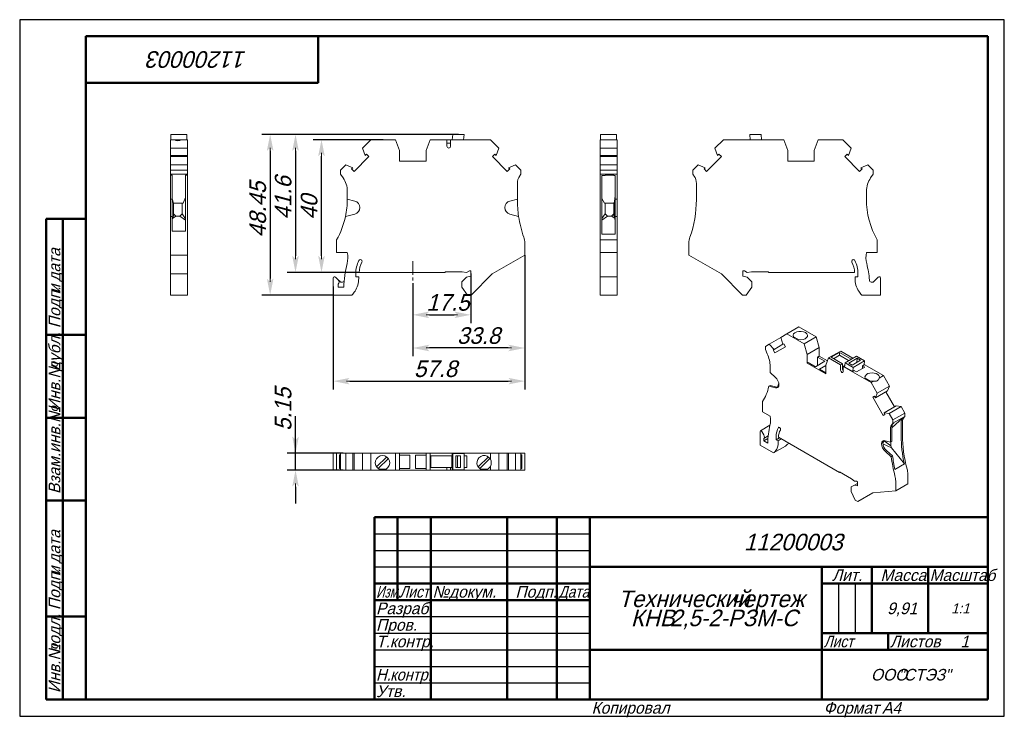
# Model space of a CAD drawing. Header units: millimetres. Extents: x 0 to 297, y 0 to 210.
import ezdxf

# ---------------------------------------------------------------- set-up
doc = ezdxf.new("R2010")
doc.units = ezdxf.units.MM
doc.linetypes.add('CENTER_per1_scale0.131102', pattern=[6.66, 4.1625, -0.8325, 0.8325, -0.8325])
doc.styles.add('TextStyle_1', font='T-FLEX Type A.TTF', dxfattribs={"oblique": 15, "height": 5})
doc.styles.add('TextStyle_2', font='T-FLEX Type A.TTF', dxfattribs={"oblique": 15, "height": 3.5})
doc.styles.add('TextStyle_3', font='T-FLEX Type A.TTF', dxfattribs={"width": 0.744064, "oblique": 15, "height": 3.5})
doc.styles.add('TextStyle_4', font='T-FLEX Type A.TTF', dxfattribs={"width": 0.883061, "oblique": 15, "height": 3.5})
doc.styles.add('TextStyle_5', font='T-FLEX Type A.TTF', dxfattribs={"width": 0.94413, "oblique": 15, "height": 3.5})
doc.styles.add('TextStyle_6', font='T-FLEX Type A.TTF', dxfattribs={"width": 0.98844, "oblique": 15, "height": 3.5})
doc.styles.add('TextStyle_7', font='T-FLEX Type A.TTF', dxfattribs={"oblique": 15, "height": 5})
doc.styles.add('TextStyle_8', font='T-FLEX Type A.TTF', dxfattribs={"oblique": 15, "height": 3})
doc.styles.add('TextStyle_9', font='T-FLEX Type A.TTF', dxfattribs={"oblique": 15, "height": 3.5})
doc.dimstyles.new('DIM_ST_1', dxfattribs={"dimtxt": 5, "dimasz": 5, "dimexe": 2.5, "dimexo": 0, "dimtad": 1, "dimrnd": 0.01, "dimdsep": 46, "dimtxsty": 'TextStyle_1', "dimblk": 'Arrow_3_C7_Status', "dimcen": 0.09, "dimclrd": 7, "dimclre": 7, "dimclrt": 7, "dimazin": 0, "dimtfac": 1, "dimtdec": 0, "dimtmove": 0, "dimatfit": 0, "dimldrblk": 'NONE', "dimfxl": 1, "dimtvp": 1, "dimtolj": 1, "dimarcsym": 0})
doc.dimstyles.new('DIM_ST_2', dxfattribs={"dimtxt": 5, "dimasz": 5, "dimexe": 2.5, "dimexo": 0, "dimtad": 1, "dimrnd": 0.01, "dimdsep": 46, "dimtxsty": 'TextStyle_1', "dimblk": 'Arrow_3_C7_Status', "dimcen": 0.09, "dimclrd": 7, "dimclre": 7, "dimclrt": 7, "dimazin": 0, "dimtfac": 1, "dimtdec": 0, "dimtmove": 0, "dimatfit": 0, "dimldrblk": 'NONE', "dimfxl": 1, "dimtvp": 1, "dimtolj": 1, "dimarcsym": 0})
doc.dimstyles.new('DIM_ST_3', dxfattribs={"dimtxt": 5, "dimasz": 5, "dimexe": 2.5, "dimexo": 0, "dimtad": 1, "dimrnd": 0.01, "dimdsep": 46, "dimtxsty": 'TextStyle_1', "dimblk": 'Arrow_3_C7_Status', "dimcen": 0.09, "dimclrd": 7, "dimclre": 7, "dimclrt": 7, "dimazin": 0, "dimtfac": 1, "dimtdec": 0, "dimtmove": 0, "dimatfit": 0, "dimldrblk": 'NONE', "dimfxl": 1, "dimtvp": 1, "dimtolj": 1, "dimarcsym": 0})

# ---------------------------------------------------------------- blocks, each defined once
blk = doc.blocks.new('Arrow_3_C7_Status')
at = {"color": 7, "linetype": 'Continuous', "lineweight": 0}
blk.add_line((-1, 0), (-0.8, 0), dxfattribs=at)
at = {"color": 7}
blk.add_solid([(-1, -0.2), (0, 0), (-0.8, 0), (-1, 0.2)], dxfattribs=at)
blk = doc.blocks.new('*D5')
at = {"color": 7, "lineweight": -2}
for p, q in [((136.07, 133.49), (136.07, 118.51)), ((118.57, 130.57), (118.57, 118.51)), ((123.57, 121.01), (131.07, 121.01))]:
    blk.add_line(p, q, dxfattribs=at)
at = {"layer": 'Defpoints', "color": 0}
for p in [(136.07, 133.49), (118.57, 130.57), (136.07, 121.01)]:
    blk.add_point(p, dxfattribs=at)
at = {"color": 7, "lineweight": -2, "xscale": 5, "yscale": 5, "zscale": 5, "rotation": 180}
blk.add_blockref('Arrow_3_C7_Status', (118.57, 121.01), dxfattribs=at)
at = {"color": 7, "lineweight": -2, "xscale": 5, "yscale": 5, "zscale": 5}
blk.add_blockref('Arrow_3_C7_Status', (136.07, 121.01), dxfattribs=at)
blk = doc.blocks.new('_None')
blk = doc.blocks.new('*D6')
at = {"color": 7, "lineweight": -2}
for p, q in [((152.37, 139.02), (152.37, 108.51)), ((118.57, 130.57), (118.57, 108.51)), ((147.37, 111.01), (123.57, 111.01))]:
    blk.add_line(p, q, dxfattribs=at)
at = {"layer": 'Defpoints', "color": 0}
for p in [(152.37, 139.02), (118.57, 130.57), (118.57, 111.01)]:
    blk.add_point(p, dxfattribs=at)
at = {"color": 7, "lineweight": -2, "xscale": 5, "yscale": 5, "zscale": 5, "rotation": 180}
blk.add_blockref('Arrow_3_C7_Status', (118.57, 111.01), dxfattribs=at)
at = {"color": 7, "lineweight": -2, "xscale": 5, "yscale": 5, "zscale": 5}
blk.add_blockref('Arrow_3_C7_Status', (152.37, 111.01), dxfattribs=at)
blk = doc.blocks.new('*D7')
at = {"color": 7, "lineweight": -2}
for p, q in [((152.37, 139.02), (152.37, 98.51)), ((94.57, 129.54), (94.57, 98.51)), ((99.57, 101.01), (147.37, 101.01))]:
    blk.add_line(p, q, dxfattribs=at)
at = {"layer": 'Defpoints', "color": 0}
for p in [(152.37, 139.02), (94.57, 129.54), (152.37, 101.01)]:
    blk.add_point(p, dxfattribs=at)
at = {"color": 7, "lineweight": -2, "xscale": 5, "yscale": 5, "zscale": 5}
for p, rotation in [((94.57, 101.01), 180), ((152.37, 101.01), 360)]:
    blk.add_blockref('Arrow_3_C7_Status', p, dxfattribs=dict(at, rotation=rotation))
blk = doc.blocks.new('*D8')
at = {"color": 7, "lineweight": -2}
for p, q in [((109.67, 173.81), (88.54, 173.81)), ((91.04, 138.81), (91.04, 168.81)), ((102.37, 133.81), (88.54, 133.81))]:
    blk.add_line(p, q, dxfattribs=at)
at = {"layer": 'Defpoints', "color": 0}
for p in [(91.04, 173.81), (109.67, 173.81), (102.37, 133.81)]:
    blk.add_point(p, dxfattribs=at)
at = {"color": 7, "lineweight": -2, "xscale": 5, "yscale": 5, "zscale": 5}
for p, rotation in [((91.04, 173.81), 90.0000000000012), ((91.04, 133.81), 270.0000000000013)]:
    blk.add_blockref('Arrow_3_C7_Status', p, dxfattribs=dict(at, rotation=rotation))
blk = doc.blocks.new('*D9')
at = {"color": 7, "lineweight": -2}
for p, q in [((130.61, 175.41), (80.7, 175.41)), ((83.2, 170.41), (83.2, 138.81)), ((102.37, 133.81), (80.7, 133.81))]:
    blk.add_line(p, q, dxfattribs=at)
at = {"layer": 'Defpoints', "color": 0}
for p in [(130.61, 175.41), (83.2, 133.81), (102.37, 133.81)]:
    blk.add_point(p, dxfattribs=at)
at = {"color": 7, "lineweight": -2, "xscale": 5, "yscale": 5, "zscale": 5}
for p, rotation in [((83.2, 175.41), 89.9999999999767), ((83.2, 133.81), 269.9999999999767)]:
    blk.add_blockref('Arrow_3_C7_Status', p, dxfattribs=dict(at, rotation=rotation))
blk = doc.blocks.new('*D10')
at = {"color": 7, "lineweight": -2}
for p, q in [((132.32, 175.41), (73.05, 175.41)), ((75.55, 170.41), (75.55, 131.96)), ((94.57, 126.96), (73.05, 126.96))]:
    blk.add_line(p, q, dxfattribs=at)
at = {"layer": 'Defpoints', "color": 0}
for p in [(132.32, 175.41), (75.55, 126.96), (94.57, 126.96)]:
    blk.add_point(p, dxfattribs=at)
at = {"color": 7, "lineweight": -2, "xscale": 5, "yscale": 5, "zscale": 5}
for p, rotation in [((75.55, 175.41), 89.99999999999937), ((75.55, 126.96), 269.9999999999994)]:
    blk.add_blockref('Arrow_3_C7_Status', p, dxfattribs=dict(at, rotation=rotation))
blk = doc.blocks.new('*D11')
at = {"color": 7, "lineweight": -2}
for p, q in [((83.2, 79.32), (83.2, 90.46)), ((83.2, 84.32), (83.2, 89.32)), ((97.56, 79.32), (80.7, 79.32)), ((83.2, 74.17), (83.2, 79.32)), ((97.56, 74.17), (80.7, 74.17)), ((83.2, 69.17), (83.2, 64.17))]:
    blk.add_line(p, q, dxfattribs=at)
at = {"layer": 'Defpoints', "color": 0}
for p in [(83.2, 79.32), (97.56, 79.32), (97.56, 74.17)]:
    blk.add_point(p, dxfattribs=at)
at = {"color": 7, "lineweight": -2, "xscale": 5, "yscale": 5, "zscale": 5}
for p, rotation in [((83.2, 79.32), 270.0000000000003), ((83.2, 74.17), 90.00000000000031)]:
    blk.add_blockref('Arrow_3_C7_Status', p, dxfattribs=dict(at, rotation=rotation))
blk = doc.blocks.new('_FR1Страница_1')
at = {"color": 7, "linetype": 'Continuous', "lineweight": 25}
for p, q in [((0, 210), (0, 0)), ((297, 210), (0, 210)), ((297, 0), (297, 210)), ((107, 55), (172, 55)), ((107, 50), (172, 50)), ((107, 45), (172, 45)), ((247, 40), (247, 25)), ((252, 40), (252, 25)), ((107, 30), (172, 30)), ((107, 25), (172, 25)), ((107, 20), (172, 20)), ((242, 20), (292, 20)), ((262, 20), (262, 20)), ((107, 15), (172, 15)), ((107, 10), (172, 10)), ((0, 0), (297, 0))]:
    blk.add_line(p, q, dxfattribs=at)
at = {"color": 7, "linetype": 'Continuous', "lineweight": 50}
for p, q in [((20, 5), (20, 205)), ((20, 205), (292, 205)), ((90, 191), (90, 205)), ((292, 205), (292, 5)), ((20, 191), (90, 191)), ((8, 5), (8, 150)), ((8, 150), (20, 150)), ((13, 150), (13, 5)), ((8, 115), (20, 115)), ((8, 90), (20, 90)), ((20, 65), (8, 65)), ((107, 5), (107, 60)), ((107, 60), (292, 60)), ((114, 60), (114, 35)), ((124, 60), (124, 5)), ((147, 60), (147, 5)), ((162, 60), (162, 5)), ((172, 60), (172, 5)), ((172, 45), (292, 45)), ((242, 45), (242, 5)), ((257, 45), (257, 25)), ((274, 45), (274, 25)), ((107, 40), (172, 40)), ((242, 40), (292, 40)), ((107, 35), (172, 35)), ((8, 30), (20, 30)), ((242, 25), (292, 25)), ((262, 25), (262, 20)), ((172, 20), (292, 20)), ((20, 5), (8, 5)), ((292, 5), (20, 5))]:
    blk.add_line(p, q, dxfattribs=at)
at = {"color": 7, "oblique": 15}
for s, height, rotation, style, p in [('11200003', 5, 180, 'TextStyle_7', (68.52, 200.5)), ('дата', 3.5, 90, 'TextStyle_2', (12.25, 131.01)), ('Подп.', 3.5, 90, 'TextStyle_2', (12.25, 117)), ('и', 3.5, 90, 'TextStyle_2', (12.25, 127.51)), ('дубл.', 3.5, 90, 'TextStyle_2', (12.25, 104.01)), ('Инв.№', 3.5, 90, 'TextStyle_2', (12.25, 92)), ('Взам.инв.№', 3.5, 90, 'TextStyle_2', (12.25, 67)), ('дата', 3.5, 90, 'TextStyle_2', (12.25, 46.01)), ('Подп.', 3.5, 90, 'TextStyle_2', (12.25, 32)), ('и', 3.5, 90, 'TextStyle_2', (12.25, 42.51)), ('подл.', 3.5, 90, 'TextStyle_2', (12.25, 19.01)), ('Инв.№', 3.5, 90, 'TextStyle_2', (12.25, 7))]:
    blk.add_text(s, height=height, rotation=rotation, dxfattribs=dict(at, style=style)).set_placement(p)
for s, height, style, p in [('11200003', 5, 'TextStyle_7', (218.48, 50)), ('Лит.', 3.5, 'TextStyle_2', (245.03, 40.76)), ('Масса', 3.5, 'TextStyle_2', (259.65, 40.76)), ('№', 3.5, 'TextStyle_2', (124.5, 35.75)), ('Подп.', 3.5, 'TextStyle_2', (149.53, 35.75)), ('докум.', 3.5, 'TextStyle_2', (129.5, 35.75)), ('Технический', 5, 'TextStyle_7', (180.55, 32.88)), ('чертеж', 5, 'TextStyle_7', (214.51, 32.88)), ('Разраб.', 3.5, 'TextStyle_2', (107.5, 30.75)), ('9,91', 3.5, 'TextStyle_2', (261.66, 30.75)), ('1:1', 3, 'TextStyle_8', (280.99, 31)), ('КНВ', 5, 'TextStyle_7', (184.36, 27.12)), ('2,5-2-РЗМ-С', 5, 'TextStyle_7', (196.15, 27.12)), ('Пров.', 3.5, 'TextStyle_2', (107.5, 25.75)), ('Т.контр.', 3.5, 'TextStyle_2', (107.5, 20.75)), ('Листов', 3.5, 'TextStyle_2', (262.5, 20.75)), ('1', 3.5, 'TextStyle_9', (283.78, 20.75)), ('ООО', 3.5, 'TextStyle_2', (256.78, 10.75)), ('"СТЭЗ"', 3.5, 'TextStyle_2', (265.03, 10.75)), ('Утв.', 3.5, 'TextStyle_2', (107.5, 5.75)), ('Копировал', 3.5, 'TextStyle_2', (172.5, 0.75)), ('Формат', 3.5, 'TextStyle_2', (242.5, 0.75)), ('A4', 3.5, 'TextStyle_2', (260.12, 0.75))]:
    blk.add_text(s, height=height, dxfattribs=dict(at, style=style)).set_placement(p)
for s, style, width, p in [('Масштаб', 'TextStyle_6', 0.98844, (274.5, 40.76)), ('Изм.', 'TextStyle_3', 0.744064, (107.5, 35.75)), ('Лист', 'TextStyle_4', 0.883061, (114.5, 35.75)), ('Дата', 'TextStyle_4', 0.883061, (162.5, 35.75)), ('Лист', 'TextStyle_4', 0.883061, (242.5, 20.75)), ('Н.', 'TextStyle_5', 0.94413, (107.5, 10.75)), ('контр.', 'TextStyle_5', 0.94413, (111.75, 10.75))]:
    blk.add_text(s, height=3.5, dxfattribs=dict(at, style=style, width=width)).set_placement(p)
blk = doc.blocks.new('Страница_1')
at = {"color": 7, "linetype": 'Continuous', "lineweight": 20}
for p, q in [((50.451, 175.409), (45.601, 175.409)), ((45.601, 173.809), (45.601, 175.409)), ((50.451, 173.809), (50.451, 175.409)), ((130.605, 175.409), (130.437, 173.809)), ((134.026, 175.409), (130.605, 175.409)), ((133.886, 173.809), (134.026, 175.409)), ((175.2, 175.409), (180.05, 175.409)), ((175.2, 175.409), (175.2, 173.809)), ((180.05, 175.409), (180.05, 173.809)), ((220.203, 175.409), (223.624, 175.409)), ((220.343, 173.809), (220.203, 175.409)), ((223.624, 175.409), (223.793, 173.809)), ((45.451, 173.809), (46.598, 173.809)), ((45.451, 171.235), (45.451, 173.809)), ((48.803, 173.809), (46.598, 173.809)), ((50.601, 173.809), (48.803, 173.809)), ((50.601, 171.235), (50.601, 173.809)), ((103.392, 171.235), (105.966, 173.809)), ((113.366, 173.809), (105.966, 173.809)), ((113.366, 173.809), (114.566, 170.512)), ((122.566, 170.512), (123.766, 173.809)), ((123.766, 173.809), (128.891, 173.809)), ((128.891, 173.809), (129.991, 173.809)), ((128.891, 171.859), (128.891, 173.809)), ((128.891, 172.755), (129.991, 172.755)), ((129.991, 173.809), (129.991, 171.859)), ((129.991, 173.809), (141.966, 173.809)), ((144.54, 171.235), (141.966, 173.809)), ((175.05, 173.809), (175.05, 171.235)), ((175.05, 173.809), (180.2, 173.809)), ((180.2, 171.235), (180.2, 173.809)), ((209.689, 171.235), (212.263, 173.809)), ((212.263, 173.809), (230.463, 173.809)), ((231.663, 170.512), (230.463, 173.809)), ((240.863, 173.809), (239.663, 170.512)), ((240.863, 173.809), (248.263, 173.809)), ((248.263, 173.809), (250.837, 171.235)), ((50.601, 171.235), (45.451, 171.235)), ((45.451, 171.235), (45.451, 169.092)), ((50.601, 169.092), (50.601, 171.235)), ((104.226, 169.092), (103.392, 171.235)), ((104.6, 169.466), (104.226, 169.092)), ((105.356, 168.709), (104.6, 169.466)), ((114.566, 170.512), (114.566, 167.309)), ((122.566, 167.309), (122.566, 170.512)), ((143.333, 169.466), (142.576, 168.709)), ((143.706, 169.092), (143.333, 169.466)), ((144.54, 171.235), (143.706, 169.092)), ((175.05, 169.092), (175.05, 171.235)), ((175.05, 171.235), (180.2, 171.235)), ((180.2, 169.092), (180.2, 171.235)), ((210.524, 169.092), (209.689, 171.235)), ((210.524, 169.092), (210.897, 169.466)), ((210.897, 169.466), (211.653, 168.709)), ((231.663, 167.309), (231.663, 170.512)), ((239.663, 170.512), (239.663, 167.309)), ((248.873, 168.709), (249.63, 169.466)), ((249.63, 169.466), (250.003, 169.092)), ((250.003, 169.092), (250.837, 171.235)), ((45.451, 169.092), (45.451, 168.709)), ((45.451, 169.092), (50.601, 169.092)), ((50.601, 168.709), (45.451, 168.709)), ((45.451, 168.709), (45.451, 166.201)), ((50.601, 169.092), (50.601, 168.709)), ((50.601, 166.201), (50.601, 168.709)), ((100.884, 164.237), (105.356, 168.709)), ((122.566, 167.309), (114.566, 167.309)), ((142.576, 168.709), (147.049, 164.237)), ((180.2, 169.092), (175.05, 169.092)), ((175.05, 168.709), (175.05, 169.092)), ((175.05, 166.201), (175.05, 168.709)), ((175.05, 168.709), (180.2, 168.709)), ((180.2, 168.709), (180.2, 169.092)), ((180.2, 166.201), (180.2, 168.709)), ((207.181, 164.237), (211.653, 168.709)), ((231.663, 167.309), (239.663, 167.309)), ((253.346, 164.237), (248.873, 168.709)), ((45.451, 166.201), (45.451, 164.609)), ((50.601, 166.201), (45.451, 166.201)), ((50.601, 164.609), (45.451, 164.609)), ((45.451, 164.609), (45.451, 163.38)), ((50.601, 163.38), (45.451, 163.38)), ((45.451, 163.38), (45.451, 163.129)), ((50.601, 164.609), (50.601, 166.201)), ((50.601, 163.38), (50.601, 164.609)), ((50.601, 163.38), (50.601, 163.129)), ((96.766, 164.609), (98.358, 166.201)), ((96.766, 163.409), (96.766, 164.609)), ((96.766, 163.409), (97.55, 162.289)), ((98.358, 166.201), (100.501, 165.367)), ((100.501, 165.367), (100.127, 164.993)), ((100.127, 164.993), (100.884, 164.237)), ((147.049, 164.237), (147.805, 164.993)), ((147.432, 165.367), (149.574, 166.201)), ((147.805, 164.993), (147.432, 165.367)), ((149.574, 166.201), (151.166, 164.609)), ((151.166, 163.38), (150.97, 163.129)), ((151.166, 164.609), (151.166, 163.38)), ((175.05, 164.609), (175.05, 166.201)), ((180.2, 166.201), (175.05, 166.201)), ((175.05, 164.609), (175.05, 163.409)), ((180.2, 164.609), (175.05, 164.609)), ((175.05, 162.289), (175.05, 163.409)), ((175.05, 163.409), (180.2, 163.409)), ((180.2, 164.609), (180.2, 166.201)), ((180.2, 163.409), (180.2, 164.609)), ((180.2, 163.409), (180.2, 162.289)), ((203.063, 164.609), (204.655, 166.201)), ((203.063, 163.38), (203.063, 164.609)), ((203.063, 163.38), (203.259, 163.129)), ((204.655, 166.201), (206.798, 165.367)), ((206.798, 165.367), (206.424, 164.993)), ((206.424, 164.993), (207.181, 164.237)), ((254.102, 164.993), (253.346, 164.237)), ((255.872, 166.201), (253.729, 165.367)), ((253.729, 165.367), (254.102, 164.993)), ((257.463, 164.609), (255.872, 166.201)), ((256.679, 162.289), (257.463, 163.409)), ((257.463, 164.609), (257.463, 163.409)), ((45.451, 163.129), (46.001, 163.129)), ((45.451, 162.943), (45.451, 163.129)), ((45.451, 162.943), (45.451, 160.648)), ((45.451, 158.381), (45.451, 160.648)), ((46.001, 163.129), (46.001, 162.943)), ((46.001, 162.943), (46.001, 160.648)), ((46.001, 160.648), (46.001, 158.381)), ((50.051, 163.129), (50.051, 162.943)), ((50.601, 163.129), (50.051, 163.129)), ((50.051, 162.943), (50.051, 160.648)), ((50.051, 155.771), (50.051, 160.648)), ((50.601, 162.943), (50.601, 163.129)), ((50.601, 162.943), (50.601, 160.648)), ((50.601, 155.771), (50.601, 160.648)), ((150.116, 158.381), (150.116, 160.648)), ((150.84, 162.943), (150.97, 163.129)), ((175.05, 158.274), (175.05, 162.289)), ((175.6, 163.026), (176.65, 163.026)), ((175.6, 163.026), (175.6, 162.289)), ((175.6, 158.274), (175.6, 162.289)), ((176.65, 163.026), (176.65, 163.084)), ((176.65, 163.084), (179.25, 163.084)), ((179.25, 163.084), (179.25, 163.026)), ((179.25, 163.026), (179.65, 163.026)), ((179.65, 162.289), (179.65, 163.026)), ((179.65, 158.274), (179.65, 162.289)), ((180.2, 158.274), (180.2, 162.289)), ((203.39, 162.943), (203.259, 163.129)), ((204.113, 155.771), (204.113, 160.648)), ((45.451, 158.381), (45.451, 155.914)), ((46.001, 158.381), (46.001, 155.914)), ((98.816, 158.274), (98.816, 155.914)), ((150.116, 158.381), (150.116, 155.914)), ((175.05, 155.909), (175.05, 158.274)), ((175.6, 158.274), (175.6, 155.909)), ((179.65, 155.914), (179.65, 158.274)), ((180.2, 158.274), (180.2, 155.914)), ((255.413, 155.909), (255.413, 158.274)), ((45.451, 155.914), (45.451, 155.306)), ((45.451, 155.914), (46.001, 155.914)), ((45.451, 155.306), (45.451, 153.374)), ((46.001, 155.968), (46.371, 154.718)), ((46.001, 155.306), (46.001, 155.914)), ((46.001, 155.306), (46.001, 153.374)), ((46.401, 154.714), (46.371, 154.718)), ((46.371, 154.718), (49.291, 154.718)), ((46.401, 150.908), (46.401, 154.714)), ((46.401, 154.71), (49.001, 154.71)), ((49.001, 154.692), (49.291, 154.718)), ((49.001, 154.692), (49.001, 154.71)), ((49.001, 151.509), (49.001, 154.692)), ((50.051, 156.401), (49.291, 154.718)), ((50.051, 155.771), (50.051, 146.238)), ((50.601, 155.771), (50.601, 144.39)), ((98.816, 155.914), (101.084, 155.306)), ((98.816, 155.914), (98.816, 155.909)), ((150.116, 155.914), (147.849, 155.306)), ((150.116, 155.771), (150.116, 155.914)), ((175.05, 155.909), (175.05, 143.583)), ((175.6, 156.096), (176.383, 154.709)), ((175.6, 155.909), (175.6, 145.309)), ((179.265, 154.709), (176.383, 154.709)), ((176.65, 154.709), (176.65, 151.509)), ((179.25, 154.709), (179.25, 150.996)), ((179.265, 154.709), (179.45, 155.21)), ((179.45, 155.21), (179.65, 156.87)), ((179.45, 150.45), (179.45, 155.21)), ((179.65, 155.914), (179.65, 155.306)), ((180.2, 155.914), (179.65, 155.914)), ((179.65, 155.306), (179.65, 153.374)), ((180.2, 155.914), (180.2, 155.306)), ((180.2, 155.306), (180.2, 153.374)), ((45.451, 153.374), (45.451, 153.344)), ((45.451, 153.344), (45.451, 151.412)), ((46.001, 153.344), (46.001, 153.374)), ((46.001, 153.344), (46.001, 151.412)), ((46.401, 151.509), (47.101, 150.809)), ((48.301, 150.809), (49.001, 151.509)), ((49.001, 151.509), (50.051, 149.987)), ((102.566, 153.374), (102.566, 153.344)), ((146.366, 153.374), (146.366, 153.344)), ((176.65, 151.509), (175.6, 150.02)), ((176.65, 151.509), (177.35, 150.809)), ((179.25, 151.509), (178.55, 150.809)), ((179.65, 153.344), (179.65, 153.374)), ((179.65, 153.344), (179.65, 151.412)), ((180.2, 153.374), (180.2, 153.344)), ((180.2, 153.344), (180.2, 151.412)), ((45.451, 151.412), (45.451, 150.703)), ((46.001, 150.703), (45.451, 150.703)), ((45.451, 150.703), (45.451, 144.39)), ((46.001, 150.703), (46.001, 151.412)), ((46.001, 150.703), (46.001, 146.238)), ((46.09, 150.059), (46.001, 149.918)), ((46.401, 150.908), (46.09, 150.059)), ((47.101, 150.809), (46.09, 150.059)), ((48.301, 150.809), (47.101, 150.809)), ((50.051, 149.511), (48.301, 150.809)), ((101.084, 151.412), (98.258, 150.655)), ((147.849, 151.412), (150.496, 150.703)), ((175.6, 149.526), (177.35, 150.809)), ((177.35, 150.809), (178.55, 150.809)), ((179.482, 150.117), (178.55, 150.809)), ((179.45, 150.45), (179.25, 150.996)), ((179.482, 150.117), (179.45, 150.45)), ((179.482, 150.117), (179.65, 149.294)), ((179.65, 151.412), (179.65, 150.655)), ((180.2, 150.655), (179.65, 150.655)), ((179.65, 150.655), (179.65, 145.309)), ((180.2, 151.412), (180.2, 150.655)), ((180.2, 150.655), (180.2, 143.583)), ((50.051, 146.238), (46.001, 146.238)), ((45.451, 142.716), (45.451, 144.39)), ((45.451, 142.716), (45.451, 139.017)), ((50.601, 142.716), (50.601, 144.39)), ((50.601, 142.716), (50.601, 139.017)), ((95.566, 139.809), (95.566, 143.583)), ((152.366, 142.716), (152.366, 139.017)), ((180.2, 143.583), (175.05, 143.583)), ((175.05, 139.809), (175.05, 143.583)), ((179.65, 145.309), (175.6, 145.309)), ((180.2, 139.809), (180.2, 143.583)), ((201.863, 142.716), (201.863, 139.017)), ((258.663, 139.809), (258.663, 143.583)), ((98.809, 139.809), (95.566, 139.809)), ((175.05, 139.809), (180.2, 139.809)), ((175.05, 136.452), (175.05, 139.809)), ((180.2, 136.452), (180.2, 139.809)), ((255.42, 139.809), (258.663, 139.809)), ((45.451, 139.017), (45.451, 133.359)), ((50.601, 139.017), (45.451, 139.017)), ((50.601, 139.017), (50.601, 133.359)), ((152.366, 139.017), (142.566, 133.359)), ((201.863, 139.017), (211.663, 133.359)), ((128.366, 133.809), (102.372, 133.809)), ((128.366, 133.809), (128.366, 134.009)), ((128.366, 134.009), (133.48, 134.009)), ((133.48, 134.009), (134.8, 133.782)), ((134.8, 133.782), (135.639, 134.273)), ((135.639, 134.273), (136.066, 134.273)), ((136.066, 132.709), (136.066, 134.273)), ((175.05, 132.516), (175.05, 136.452)), ((180.2, 132.516), (180.2, 136.452)), ((218.163, 132.709), (218.163, 134.273)), ((218.59, 134.273), (218.163, 134.273)), ((219.43, 133.782), (218.59, 134.273)), ((220.749, 134.009), (219.43, 133.782)), ((225.863, 134.009), (220.749, 134.009)), ((225.863, 133.809), (225.863, 134.009)), ((251.857, 133.809), (225.863, 133.809)), ((50.601, 133.359), (45.451, 133.359)), ((45.451, 133.359), (45.451, 126.959)), ((50.601, 126.959), (50.601, 133.359)), ((94.566, 126.959), (94.566, 132.116)), ((95.249, 132.399), (96.103, 131.546)), ((96.619, 131.029), (96.103, 131.546)), ((101.366, 133.509), (101.366, 132.43)), ((101.366, 132.43), (102.266, 132.509)), ((102.266, 132.509), (102.266, 131.953)), ((133.416, 131.009), (134.769, 132.361)), ((133.416, 129.359), (133.416, 131.009)), ((134.769, 132.361), (136.066, 132.709)), ((142.566, 133.359), (136.166, 126.959)), ((180.2, 132.516), (175.05, 132.516)), ((175.05, 132.116), (175.05, 132.516)), ((175.05, 126.959), (175.05, 132.116)), ((180.2, 132.116), (180.2, 132.516)), ((180.2, 126.959), (180.2, 132.116)), ((218.063, 126.959), (211.663, 133.359)), ((218.163, 132.709), (219.461, 132.361)), ((219.461, 132.361), (220.813, 131.009)), ((220.813, 129.359), (220.813, 131.009)), ((251.963, 132.509), (251.963, 131.953)), ((252.863, 132.43), (251.963, 132.509)), ((252.863, 133.509), (252.863, 132.43)), ((258.98, 132.399), (257.611, 131.029)), ((259.663, 126.959), (259.663, 132.116)), ((96.066, 129.309), (96.066, 130.238)), ((97.774, 129.309), (96.066, 129.309)), ((135.097, 126.959), (133.416, 129.359)), ((219.133, 126.959), (220.813, 129.359)), ((50.601, 126.959), (45.451, 126.959)), ((100.232, 126.959), (94.566, 126.959)), ((136.166, 126.959), (135.097, 126.959)), ((175.05, 126.959), (180.2, 126.959)), ((218.063, 126.959), (219.133, 126.959)), ((253.997, 126.959), (259.663, 126.959)), ((235.063, 117.369), (231.421, 115.267)), ((240.296, 114.348), (235.063, 117.369)), ((226.042, 112.161), (229.601, 114.216)), ((229.601, 114.216), (231.421, 115.267)), ((230.191, 112.126), (229.601, 114.216)), ((236.654, 112.246), (231.421, 115.267)), ((233.378, 114.423), (234.875, 113.559)), ((240.296, 114.348), (236.654, 112.246)), ((240.296, 114.348), (241.144, 111.167)), ((224.916, 111.511), (226.042, 112.161)), ((224.916, 110.531), (224.916, 111.511)), ((224.916, 110.531), (225.471, 109.297)), ((226.042, 112.161), (227.557, 110.605)), ((227.557, 110.605), (227.293, 110.453)), ((227.293, 110.453), (227.828, 109.526)), ((230.191, 112.126), (227.557, 110.605)), ((227.828, 109.526), (230.99, 111.352)), ((230.455, 112.278), (230.191, 112.126)), ((230.99, 111.352), (230.455, 112.278)), ((236.654, 112.246), (237.503, 109.064)), ((241.144, 111.167), (237.503, 109.064)), ((241.144, 111.167), (241.144, 108.551)), ((244.008, 108), (247.65, 110.103)), ((251.354, 107.964), (247.65, 110.103)), ((237.503, 109.064), (237.503, 106.449)), ((242.912, 107), (240.066, 105.357)), ((241.144, 108.551), (240.685, 108.286)), ((240.685, 108.286), (240.685, 105.714)), ((240.685, 108.286), (242.912, 107)), ((243.661, 107.098), (241.144, 108.551)), ((243.159, 105.798), (244.008, 108)), ((244.008, 108), (247.632, 105.908)), ((244.768, 108.214), (247.278, 109.664)), ((248.198, 106.234), (244.768, 108.214)), ((247.278, 108.803), (245.514, 107.784)), ((247.278, 109.664), (247.278, 108.803)), ((247.278, 109.664), (250.788, 107.637)), ((250.043, 107.207), (247.278, 108.803)), ((252.379, 108.556), (248.95, 106.576)), ((252.595, 107.9), (250.085, 106.451)), ((253.591, 107.325), (251.081, 105.876)), ((254.798, 107.159), (251.369, 105.179)), ((254.798, 107.159), (252.379, 108.556)), ((252.595, 107.9), (252.478, 106.683)), ((253.591, 107.325), (252.595, 107.9)), ((254.699, 105.91), (254.798, 107.159)), ((226.366, 105.502), (226.366, 103.575)), ((237.838, 106.643), (237.503, 106.449)), ((243.159, 103.183), (237.503, 106.449)), ((240.066, 105.357), (237.838, 106.643)), ((241.268, 104.663), (243.159, 105.755)), ((243.159, 103.571), (241.268, 104.663)), ((243.159, 103.183), (243.159, 105.798)), ((247.632, 105.908), (248.198, 106.234)), ((247.632, 104.316), (247.632, 105.908)), ((248.198, 105.373), (248.198, 106.234)), ((248.198, 105.373), (248.41, 105.251)), ((248.198, 104.642), (248.198, 105.373)), ((248.868, 105.723), (248.41, 105.459)), ((248.41, 105.459), (256.877, 100.57)), ((248.41, 105.459), (248.41, 103.867)), ((248.95, 106.576), (248.831, 105.338)), ((251.27, 103.93), (248.831, 105.338)), ((251.369, 105.179), (248.95, 106.576)), ((250.085, 106.451), (251.081, 105.876)), ((251.27, 103.93), (251.369, 105.179)), ((251.73, 104.195), (251.27, 103.93)), ((251.73, 104.195), (252.405, 103.805)), ((252.405, 103.805), (254.915, 105.255)), ((254.24, 105.645), (254.175, 104.827)), ((254.699, 105.91), (254.24, 105.645)), ((254.915, 105.255), (254.24, 105.645)), ((260.519, 102.673), (254.709, 106.027)), ((226.366, 103.575), (227.969, 102.153)), ((255.05, 101.911), (256.548, 101.046)), ((256.877, 100.57), (257.689, 101.039)), ((260.519, 102.673), (259.248, 101.939)), ((262.339, 99.52), (260.519, 102.673)), ((225.971, 99.508), (226.36, 99.733)), ((227.969, 98.973), (225.971, 99.508)), ((228.358, 99.198), (226.36, 99.733)), ((229.017, 99.97), (229.017, 99.945)), ((258.698, 97.417), (256.877, 100.57)), ((258.108, 96.009), (261.749, 98.111)), ((262.339, 99.52), (258.698, 97.417)), ((261.749, 98.111), (262.339, 99.52)), ((257.844, 96.466), (257.309, 96.157)), ((257.309, 96.157), (260.471, 90.679)), ((258.108, 96.009), (257.844, 96.466)), ((258.698, 97.417), (258.108, 96.009)), ((263.849, 93.239), (261.214, 97.802)), ((224.068, 91.752), (224.068, 94.833)), ((260.742, 91.445), (264.384, 93.548)), ((265.899, 93.354), (262.257, 91.252)), ((265.899, 93.354), (264.384, 93.548)), ((267.024, 91.405), (265.899, 93.354)), ((226.361, 90.428), (224.068, 91.752)), ((260.471, 90.679), (261.006, 90.988)), ((261.006, 90.988), (260.742, 91.445)), ((260.742, 91.445), (262.257, 91.252)), ((262.257, 91.252), (263.383, 89.302)), ((266.497, 90.052), (263.036, 86.939)), ((267.024, 91.405), (263.383, 89.302)), ((267.024, 90.401), (263.383, 88.299)), ((263.383, 89.302), (263.383, 88.299)), ((266.497, 90.052), (266.404, 89.953)), ((266.886, 90.277), (266.497, 90.052)), ((266.793, 90.178), (266.886, 90.277)), ((267.024, 90.401), (266.886, 90.277)), ((267.024, 90.401), (267.024, 91.405)), ((226.312, 87.718), (223.443, 86.062)), ((262.64, 84.646), (262.64, 86.497)), ((263.029, 86.722), (263.029, 84.87)), ((263.152, 88.075), (263.244, 88.174)), ((263.244, 88.174), (263.633, 88.399)), ((263.383, 88.299), (263.244, 88.174)), ((263.633, 88.399), (263.541, 88.3)), ((265.893, 84.393), (265.893, 88.375)), ((266.282, 84.617), (266.282, 88.6)), ((223.36, 81.668), (223.36, 85.879)), ((223.843, 85.831), (224.447, 84.786)), ((224.421, 82.975), (224.421, 83.733)), ((224.421, 82.975), (225.692, 83.708)), ((224.447, 83.746), (225.76, 84.505)), ((228.169, 84.24), (228.169, 83.359)), ((229.144, 83.922), (228.169, 83.359)), ((228.169, 83.359), (228.805, 83.056)), ((229.724, 83.587), (228.805, 83.056)), ((247.261, 73.462), (228.88, 84.074)), ((262.64, 84.646), (262.64, 82.631)), ((263.029, 84.87), (263.029, 82.856)), ((227.367, 79.355), (223.36, 81.668)), ((225.629, 82.277), (224.421, 82.975)), ((231.009, 81.458), (227.367, 79.355)), ((228.805, 83.056), (228.805, 82.602)), ((259.989, 82.089), (259.989, 82.064)), ((260.378, 82.288), (260.378, 82.313)), ((260.379, 82.385), (260.749, 83.026)), ((263.015, 80.943), (260.386, 82.11)), ((260.641, 83.088), (260.749, 83.026)), ((260.749, 83.026), (260.749, 83.098)), ((260.749, 83.026), (262.777, 81.469)), ((262.64, 82.631), (261.037, 83.061)), ((262.64, 82.631), (263.029, 82.856)), ((262.777, 81.469), (262.777, 82.711)), ((262.777, 81.469), (263.015, 80.943)), ((263.015, 80.943), (266.857, 76.052)), ((95.249, 79.321), (94.566, 79.321)), ((94.566, 79.321), (94.566, 74.171)), ((95.249, 79.321), (95.566, 79.321)), ((95.566, 79.321), (96.766, 79.321)), ((95.566, 74.171), (95.566, 79.321)), ((96.458, 74.721), (96.458, 78.771)), ((96.458, 78.771), (96.766, 78.771)), ((96.766, 74.171), (96.766, 79.321)), ((96.766, 79.321), (98.358, 79.321)), ((98.358, 74.171), (98.358, 79.321)), ((98.358, 79.321), (100.501, 79.321)), ((100.501, 79.321), (100.501, 74.171)), ((100.501, 79.321), (100.884, 79.321)), ((100.884, 79.321), (103.392, 79.321)), ((100.884, 79.321), (100.884, 74.171)), ((105.966, 79.321), (103.392, 79.321)), ((103.392, 79.321), (103.392, 74.171)), ((105.966, 79.321), (105.966, 74.171)), ((113.366, 79.321), (105.966, 79.321)), ((110.712, 78.186), (107.676, 75.15)), ((108.171, 74.655), (111.207, 77.691)), ((113.366, 79.321), (113.366, 74.171)), ((113.366, 79.321), (114.566, 79.321)), ((114.566, 79.321), (114.566, 74.171)), ((122.566, 79.321), (114.566, 79.321)), ((114.566, 78.671), (117.716, 78.671)), ((117.716, 78.671), (117.716, 74.646)), ((119.416, 78.671), (122.566, 78.671)), ((119.416, 74.646), (119.416, 78.671)), ((122.566, 74.171), (122.566, 79.321)), ((122.566, 79.321), (123.766, 79.321)), ((141.966, 79.321), (123.766, 79.321)), ((123.766, 74.171), (123.766, 79.321)), ((124.041, 74.971), (124.041, 78.521)), ((124.041, 78.521), (130.437, 78.521)), ((130.326, 78.521), (130.326, 74.971)), ((130.437, 78.521), (130.437, 79.171)), ((130.605, 79.171), (130.437, 79.171)), ((130.605, 79.171), (130.605, 74.321)), ((134.026, 79.171), (130.605, 79.171)), ((132.969, 78.521), (131.56, 78.521)), ((131.56, 78.521), (131.56, 74.971)), ((132.107, 78.521), (132.107, 74.971)), ((132.969, 78.521), (132.969, 74.971)), ((134.026, 79.171), (134.026, 74.321)), ((134.841, 78.521), (134.026, 78.521)), ((134.841, 74.971), (134.841, 78.521)), ((141.362, 78.186), (138.326, 75.15)), ((138.821, 74.655), (141.857, 77.691)), ((141.966, 79.321), (141.966, 77.523)), ((144.54, 79.321), (141.966, 79.321)), ((144.54, 79.321), (144.54, 74.171)), ((147.049, 79.321), (144.54, 79.321)), ((147.432, 79.321), (147.049, 79.321)), ((147.049, 74.171), (147.049, 79.321)), ((147.432, 74.171), (147.432, 79.321)), ((149.574, 79.321), (147.432, 79.321)), ((151.166, 79.321), (149.574, 79.321)), ((149.574, 79.321), (149.574, 74.171)), ((152.078, 79.321), (151.166, 79.321)), ((151.166, 79.321), (151.166, 74.171)), ((151.48, 78.771), (151.166, 78.771)), ((151.48, 78.771), (151.48, 74.721)), ((152.366, 79.321), (152.078, 79.321)), ((152.366, 79.321), (152.366, 74.171)), ((261.037, 79.881), (262.909, 78.221)), ((263.298, 78.446), (261.426, 80.106)), ((263.298, 78.446), (262.909, 78.221)), ((96.458, 74.721), (96.766, 74.721)), ((108.383, 74.521), (110.5, 74.521)), ((117.716, 74.646), (114.566, 74.646)), ((122.566, 74.646), (119.416, 74.646)), ((128.891, 74.971), (124.041, 74.971)), ((128.891, 74.971), (129.991, 74.971)), ((128.891, 74.171), (128.891, 74.971)), ((130.437, 74.971), (129.991, 74.971)), ((129.991, 74.971), (129.991, 74.171)), ((130.437, 74.321), (130.437, 74.971)), ((130.605, 74.321), (130.437, 74.321)), ((134.026, 74.321), (130.605, 74.321)), ((131.56, 74.971), (132.969, 74.971)), ((134.026, 74.971), (134.841, 74.971)), ((139.033, 74.521), (141.15, 74.521)), ((141.966, 74.171), (141.966, 75.319)), ((151.48, 74.721), (151.166, 74.721)), ((266.857, 76.052), (263.994, 74.399)), ((95.249, 74.171), (94.566, 74.171)), ((95.249, 74.171), (95.566, 74.171)), ((95.566, 74.171), (96.766, 74.171)), ((96.766, 74.171), (98.358, 74.171)), ((98.358, 74.171), (100.501, 74.171)), ((100.501, 74.171), (100.884, 74.171)), ((100.884, 74.171), (103.392, 74.171)), ((103.392, 74.171), (105.966, 74.171)), ((113.366, 74.171), (105.966, 74.171)), ((113.366, 74.171), (114.566, 74.171)), ((122.566, 74.171), (114.566, 74.171)), ((122.566, 74.171), (123.766, 74.171)), ((123.766, 74.171), (128.891, 74.171)), ((129.991, 74.171), (128.891, 74.171)), ((129.991, 74.171), (141.966, 74.171)), ((144.54, 74.171), (141.966, 74.171)), ((144.54, 74.171), (147.049, 74.171)), ((147.049, 74.171), (147.432, 74.171)), ((147.432, 74.171), (149.574, 74.171)), ((149.574, 74.171), (151.166, 74.171)), ((152.078, 74.171), (151.166, 74.171)), ((152.366, 74.171), (152.078, 74.171)), ((247.261, 73.462), (247.261, 73.626)), ((247.261, 73.626), (250.877, 71.538)), ((247.261, 73.462), (247.402, 73.544)), ((250.877, 71.538), (251.81, 70.814)), ((267.873, 73.039), (267.873, 70.019)), ((250.832, 69.115), (251.788, 69.667)), ((250.832, 67.767), (250.832, 69.115)), ((252.705, 70.196), (251.788, 69.667)), ((251.788, 69.667), (252.705, 69.421)), ((251.81, 70.814), (252.403, 70.872)), ((252.403, 70.872), (252.705, 70.698)), ((252.705, 69.421), (252.705, 70.698)), ((264.231, 70.937), (264.231, 67.917)), ((267.873, 70.019), (264.231, 67.917)), ((252.02, 65.122), (250.832, 67.767)), ((257.302, 67.298), (252.776, 64.685)), ((264.231, 67.917), (257.302, 67.298)), ((252.776, 64.685), (252.02, 65.122))]:
    blk.add_line(p, q, dxfattribs=at)
at = {"color": 7, "linetype": 'CENTER_per1_scale0.131102', "lineweight": 9}
blk.add_line((118.566, 137.23), (118.566, 130.57), dxfattribs=at)
at = {"color": 7, "lineweight": 20, "flags": 128}
blk.add_lwpolyline([(259.248, 101.939), (259.16, 101.682), (259.036, 101.455), (258.875, 101.266), (258.68, 101.121), (258.458, 101.025), (258.214, 100.981), (257.955, 100.986), (257.689, 101.039)], dxfattribs=at)
at = {"color": 7, "linetype": 'Continuous', "lineweight": 20}
for centre, radius, start, end in [((47.701, 175.684), 2.175, 239.54969, 300.45031), ((129.441, 171.859), 0.55, 180.00004, 0.00003), ((91.816, 158.274), 7, 360, 35), ((154.116, 160.648), 4, 145, 180), ((200.113, 160.648), 4, 360, 35), ((262.413, 158.274), 7, 145, 180), ((73.816, 155.909), 25, 347.86725, 360), ((100.566, 153.374), 2, 0, 75), ((148.366, 153.374), 2, 105, 180), ((184.116, 155.771), 34, 180, 188.57366), ((170.113, 155.771), 34, 340.44279, 0), ((280.413, 155.909), 25, 180, 209.54136), ((100.566, 153.344), 2, 285, 0), ((148.366, 153.344), 2, 180, 255), ((73.816, 155.909), 25, 330.45864, 347.86725), ((184.116, 155.771), 34, 188.57366, 199.55721), ((147.366, 142.716), 5, 360, 19.55721), ((206.863, 142.716), 5, 160.44279, 180), ((91.466, 138.284), 7.5, 345.85889, 11.73422), ((262.763, 138.284), 7.5, 168.26578, 194.14111), ((109.666, 133.509), 8.3, 152.09877, 180), ((102.773, 137.159), 0.5, 332.09877, 152.09877), ((109.666, 133.509), 7.3, 152.09877, 177.64472), ((251.457, 137.159), 0.5, 27.90123, 207.90123), ((244.563, 133.509), 7.3, 2.35528, 27.90123), ((244.563, 133.509), 8.3, 0, 27.90123), ((129.866, 128.609), 32.1, 165.85889, 178.75046), ((224.363, 128.609), 32.1, 5.15339, 14.14111), ((94.966, 132.116), 0.4, 45, 180), ((95.466, 130.909), 0.9, 311.81031, 45), ((97.149, 131.56), 0.75, 225, 354.84661), ((95.266, 131.953), 7, 327.14012, 0), ((258.963, 131.953), 7, 180, 212.85988), ((257.081, 131.56), 0.75, 185.15339, 315), ((259.263, 132.116), 0.4, 0.00002, 135), ((93.166, 133.309), 9.5, 318.05468, 327.14012), ((261.063, 133.309), 9.5, 212.85988, 221.94532), ((109.441, 76.421), 2.175, 299.12461, 240.87539), ((140.091, 76.421), 2.175, 30.45031, 240.87539), ((140.091, 76.421), 2.175, 329.54969, 30.45031), ((140.091, 76.421), 2.175, 299.12461, 329.54969)]:
    blk.add_arc(centre, radius, start, end, dxfattribs=at)
for centre, major_axis, ratio, start_param, end_param in [((235.47, 114.767), (2.175, 0), 0.5773503, 4.4353112, 9.7018557), ((221.416, 108.36), (-3.5, 6.062), 0.5773503, 3.9269908, 4.5378561), ((248.021, 104.091), (-0.275, 0.476), 0.5773491, 0.7853992, 3.9269918), ((248.587, 104.418), (-0.275, 0.476), 0.5773503, 0.7853982, 1.8843327), ((227.603, 100.787), (-1, 1.732), 0.5773503, 3.9269908, 5.2359878), ((257.143, 102.254), (2.175, 0), 0.5773503, 6.0292454, 9.7018557), ((257.143, 102.254), (2.175, 0), 0.5773503, 4.4353112, 4.9663289), ((208.688, 113.777), (-12.5, 21.651), 0.5773503, 3.4113968, 3.7152343), ((227.603, 100.762), (-1, 1.732), 0.5773503, 2.6179939, 3.9269908), ((227.992, 100.986), (-1, 1.732), 0.5773503, 2.6179939, 2.9458915), ((211.941, 115.655), (-12.5, 21.651), 0.5773503, 3.5829317, 3.6570384), ((221.168, 92.18), (-3.75, 6.495), 0.5773503, 3.6801819, 4.1317916), ((268.721, 86.742), (-2, 3.464), 0.5773503, 0.1745329, 0.7853982), ((269.11, 86.967), (-2, 3.464), 0.5773503, 0.1745329, 0.7853982), ((248.321, 68.604), (-16.05, 27.799), 0.5773503, 0.5385892, 0.7635896), ((234.038, 80.852), (-4.15, 7.188), 0.5773503, 0.2984299, 0.7853982), ((229.163, 86.646), (-0.25, 0.433), 0.5773508, 3.4400205, 6.5816132), ((234.038, 80.852), (-3.65, 6.322), 0.5773503, 0.2984299, 0.7442907), ((265.469, 84.864), (-2, 3.464), 0.5773503, 0.1745329, 0.7853982), ((265.858, 85.089), (-2, 3.464), 0.5773503, 0.1745329, 0.7853982), ((223.643, 85.716), (-0.2, 0.346), 0.5773503, 4.712389, 7.0685835), ((223.997, 84.526), (-0.45, 0.779), 0.5773503, 3.0859221, 4.712389), ((261.403, 81.272), (-1, 1.732), 0.5773503, 5.7595865, 7.0685835), ((289.935, 70.512), (-17, 29.445), 0.5773503, 0.7853982, 1.0695956), ((290.323, 70.737), (-17, 29.445), 0.5773503, 0.7853982, 1.1267359), ((223.855, 85.46), (-3.5, 6.062), 0.5773503, 3.3534777, 3.9269908), ((226.012, 89.527), (-4.75, 8.227), 0.5773503, 3.1949069, 3.3534777), ((227.497, 87.562), (-3.5, 6.062), 0.5773503, 3.3534777, 3.437128), ((261.403, 81.247), (-1, 1.732), 0.5773503, 0.7853982, 2.0943951), ((261.792, 81.497), (-1, 1.732), 0.5773503, 0.1957012, 0.7853982), ((261.792, 81.472), (-1, 1.732), 0.5773503, 0.7853982, 2.0943951), ((222.371, 87.424), (-4.75, 8.227), 0.5773503, 3.1949069, 3.3534777), ((286.682, 68.635), (-17, 29.445), 0.5773503, 0.9350368, 1.1267359), ((287.071, 68.859), (-17, 29.445), 0.5773503, 0.9350368, 1.0695956), ((264.337, 75.081), (-2.5, 4.33), 0.5773503, 3.9269908, 4.2683286), ((260.696, 72.978), (-2.5, 4.33), 0.5773503, 3.9269908, 4.2683286)]:
    blk.add_ellipse(centre, major_axis=major_axis, ratio=ratio, start_param=start_param, end_param=end_param, dxfattribs=at)
blk.add_blockref('_FR1Страница_1', (0, 0))
at = {"color": 7, "style": 'TextStyle_1', "oblique": 15}
for s, p in [('48.45', (74.3, 144.397)), ('41.6', (81.95, 149.787)), ('40', (89.79, 149.745)), ('5.15', (81.95, 85.991))]:
    blk.add_text(s, height=5, rotation=90, dxfattribs=at).set_placement(p)
for s, p in [('17.5', (122.671, 122.26)), ('33.8', (131.898, 112.26)), ('57.8', (118.92, 102.26))]:
    blk.add_text(s, height=5, dxfattribs=at).set_placement(p)
for base, p1, p2, angle, dimstyle, picture, middle, dimtype in [((75.55, 126.959), (132.316, 175.409), (94.566, 126.959), 270, 'DIM_ST_1', '*D10', (75.55, 151.184), 160), ((83.2, 133.809), (130.605, 175.409), (102.372, 133.809), 270, 'DIM_ST_2', '*D9', (83.2, 154.609), 160), ((91.04, 173.809), (102.372, 133.809), (109.666, 173.809), 90, 'DIM_ST_1', '*D8', (91.04, 152.96), 160), ((118.566, 111.01), (152.366, 139.017), (118.566, 130.57), 180, 'DIM_ST_2', '*D6', (136.9, 111.01), 160), ((83.2, 79.321), (97.562, 74.171), (97.562, 79.321), 90, 'DIM_ST_3', '*D11', (83.2, 90.458), 161)]:
    dim = blk.add_linear_dim(base=base, p1=p1, p2=p2, angle=angle, text=' ', dimstyle=dimstyle)
    dim.commit()
    dim.dimension.update_dxf_attribs({"geometry": picture, "text_midpoint": middle, "dimtype": dimtype})
for base, p1, p2, picture, middle in [((152.366, 101.01), (94.566, 129.538), (152.366, 139.017), '*D7', (124.1, 101.01)), ((136.066, 121.01), (118.566, 130.57), (136.066, 133.491), '*D5', (127.316, 121.01))]:
    dim = blk.add_linear_dim(base=base, p1=p1, p2=p2, text=' ', dimstyle='DIM_ST_1')
    dim.commit()
    dim.dimension.update_dxf_attribs({"geometry": picture, "text_midpoint": middle, "dimtype": 160})

msp = doc.modelspace()

# ---------------------------------------------------------------- block references
msp.add_blockref('Страница_1', (0, 0))

doc.saveas('drawing.dxf')
